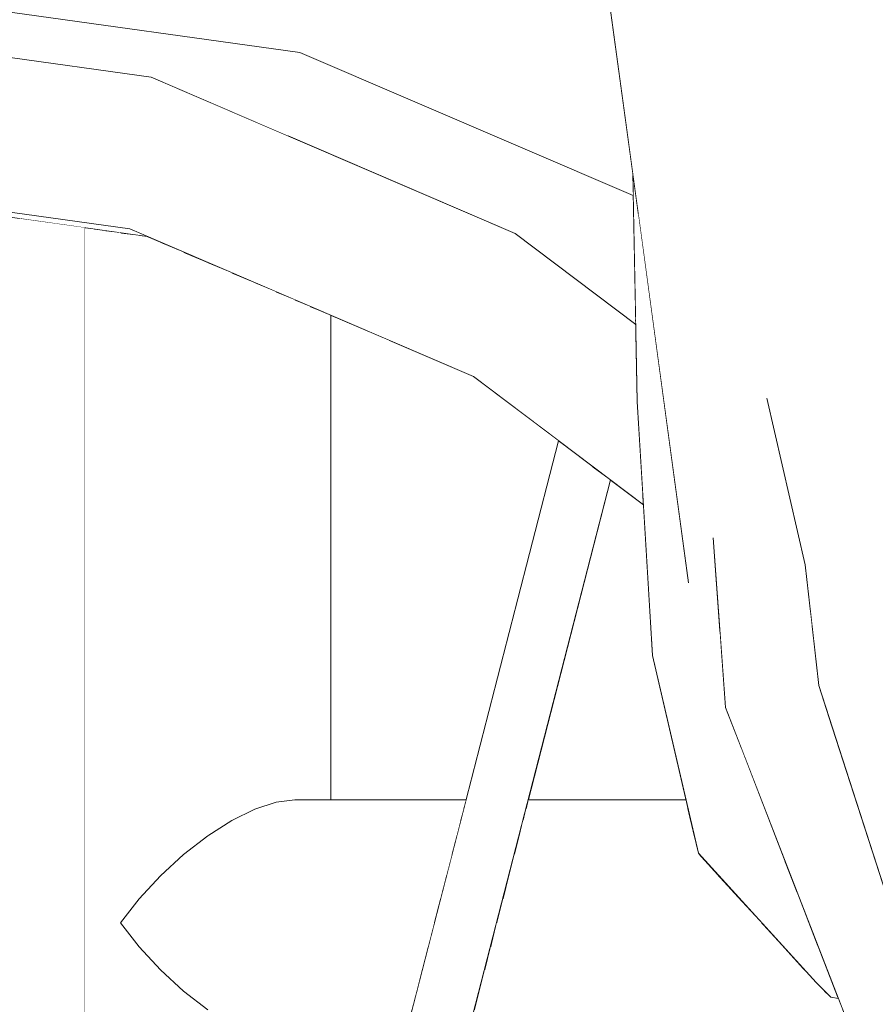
# Model space of a CAD drawing. Header units: millimetres. Extents: x 90539 to 127778, y -34922 to 14506.
# Tile 84 of 256: x 110624 to 110708, y 472 to 568. Entities that reach past the tile are written whole.
import ezdxf

# ---------------------------------------------------------------- set-up
doc = ezdxf.new("R2010")
doc.units = ezdxf.units.MM
doc.header["$MEASUREMENT"] = 0
doc.linetypes.add('Wipeout_Contour', pattern=[1000, 0, -1000])
for name, color, linetype in [('Nowe_A-Niepełnosprawni', 7, 'Continuous'), ('Nowe_A-Wymiary-Wewnętrzne', 7, 'Continuous'), ('Nowe_A-Wymiary-Zewnętrzne', 7, 'Continuous'), ('Nowe_A-Ściany-Działowe', 7, 'Continuous'), ('Nowe_Drzwi Archicad', 7, 'Continuous')]:
    doc.layers.add(name, color=color, linetype=linetype)
for name, color, linetype, lineweight in [('Nowe_A-Niepełnosprawni_Nr_pióra__4', 7, 'Continuous', 13), ('Nowe_A-Wymiary-Wewnętrzne_Nr_pióra__46', 5, 'Continuous', 15), ('Nowe_A-Wymiary-Zewnętrzne_Nr_pióra__46', 5, 'Continuous', 15)]:
    doc.layers.add(name, color=color, linetype=linetype, lineweight=lineweight)
for name, color, linetype, lineweight, true_color in [('Nowe_A-Wymiary-Wewnętrzne_Nr_pióra__45', 7, 'Continuous', 15, 0x40a5ff), ('Nowe_A-Wymiary-Wewnętrzne_Nr_pióra__85', 7, 'Continuous', 13, 0x80c2ff), ('Nowe_A-Wymiary-Zewnętrzne_Nr_pióra__45', 7, 'Continuous', 15, 0x40a5ff), ('Nowe_A-Wymiary-Zewnętrzne_Nr_pióra__85', 7, 'Continuous', 13, 0x80c2ff)]:
    doc.layers.add(name, color=color, linetype=linetype, lineweight=lineweight, true_color=true_color)
doc.styles.add('STYL_AUTOMATYCZNY_2', font='arial.ttf')
doc.dimstyles.new('STYL_AUTOMATYCZNY__1', dxfattribs={"dimtxt": 125, "dimasz": 47.5, "dimexe": 0.18, "dimexo": 20, "dimgap": 0, "dimtad": 1, "dimdec": 1, "dimlfac": 0.1, "dimzin": 0, "dimdsep": 46, "dimtxsty": 'STYL_AUTOMATYCZNY_2', "dimblk": 'ARROWHEAD_11', "dimblk1": 'ARROWHEAD_11', "dimblk2": 'ARROWHEAD_11', "dimcen": 0.09, "dimclrd": 256, "dimclre": 256, "dimclrt": 5, "dimadec": 1, "dimazin": 0, "dimtfac": 1, "dimtdec": 4, "dimtmove": 0, "dimatfit": 3, "dimfxl": 0, "dimtolj": 1, "dimtzin": 0, "dimarcsym": 0})

# ---------------------------------------------------------------- blocks, each defined once
blk = doc.blocks.new('ElemPrzekroju_23')
at = {"color": 254, "linetype": 'Wipeout_Contour', "lineweight": 0, "ltscale": 1769290.098916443}
blk.add_wipeout([(110492.087, 519.315), (110477.596, 502.497), (110477.596, 492.795), (110495.047, 513.049), (110526.371, 536.727), (110560.36, 551.308), (110595.707, 556.232), (110631.054, 551.308), (110665.043, 536.727), (110685.119, 521.552), (110684.579, 530.464), (110667.082, 543.69), (110632.094, 558.7), (110595.707, 563.768), (110559.32, 558.7), (110524.332, 543.69)], dxfattribs=at).dxf.layer = 'Nowe_A-Niepełnosprawni'
at = {"color": 254, "linetype": 'Wipeout_Contour', "lineweight": 0, "ltscale": 332137.429102}
blk.add_wipeout([(110711.082, 472.89), (110705.369, 469.55), (110717.991, 454.44)], dxfattribs=at).dxf.layer = 'Nowe_A-Niepełnosprawni'
at = {"color": 254, "linetype": 'Wipeout_Contour', "lineweight": 0, "ltscale": 442708.811153}
blk.add_wipeout([(110665.043, 536.727), (110668.616, 533.246), (110685.169, 520.734), (110685.119, 521.552)], dxfattribs=at).dxf.layer = 'Nowe_A-Niepełnosprawni'
at = {"color": 254, "linetype": 'Wipeout_Contour', "lineweight": 0, "ltscale": 553399.065828}
blk.add_wipeout([(110667.082, 543.69), (110684.579, 530.464), (110684.559, 530.8), (110684.421, 538.307), (110672.695, 547.171)], dxfattribs=at).dxf.layer = 'Nowe_A-Niepełnosprawni'
at = {"color": 254, "linetype": 'Wipeout_Contour', "lineweight": 0, "ltscale": 442626.474692}
blk.add_wipeout([(110680.186, 524.5), (110629.383, 327.102), (110631.504, 327.102), (110681.962, 523.158)], dxfattribs=at).dxf.layer = 'Nowe_A-Niepełnosprawni'
at = {"color": 254, "linetype": 'Wipeout_Contour', "lineweight": 0, "ltscale": 442605.142454}
blk.add_wipeout([(110631.054, 551.308), (110635.127, 547.613), (110668.616, 533.246), (110665.043, 536.727)], dxfattribs=at).dxf.layer = 'Nowe_A-Niepełnosprawni'
at = {"color": 254, "linetype": 'Wipeout_Contour', "lineweight": 0, "ltscale": 553246.315263}
blk.add_wipeout([(110677.662, 526.408), (110626.623, 328.097), (110628.044, 327.716), (110629.383, 327.102), (110680.186, 524.5)], dxfattribs=at).dxf.layer = 'Nowe_A-Niepełnosprawni'
at = {"color": 254, "linetype": 'Wipeout_Contour', "lineweight": 0, "ltscale": 442614.617959}
blk.add_wipeout([(110632.094, 558.7), (110667.082, 543.69), (110672.695, 547.171), (110637.207, 562.396)], dxfattribs=at).dxf.layer = 'Nowe_A-Niepełnosprawni'
at = {"color": 254, "linetype": 'Wipeout_Contour', "lineweight": 0, "ltscale": 442610.603259}
blk.add_wipeout([(110676.913, 526.974), (110625.923, 328.852), (110626.623, 328.097), (110677.662, 526.408)], dxfattribs=at).dxf.layer = 'Nowe_A-Niepełnosprawni'
at = {"color": 254, "linetype": 'Wipeout_Contour', "lineweight": 0, "ltscale": 442471.053142}
blk.add_wipeout([(110632.094, 558.7), (110637.207, 562.396), (110600.3, 567.536), (110595.707, 563.768)], dxfattribs=at).dxf.layer = 'Nowe_A-Niepełnosprawni'
at = {"color": 254, "linetype": 'Wipeout_Contour', "lineweight": 0, "ltscale": 442467.68287}
blk.add_wipeout([(110635.127, 547.613), (110631.054, 551.308), (110595.707, 556.232), (110600.3, 552.464)], dxfattribs=at).dxf.layer = 'Nowe_A-Niepełnosprawni'
at = {"color": 254, "linetype": 'Wipeout_Contour', "lineweight": 0, "ltscale": 442640.646823}
blk.add_wipeout([(110649.393, 491.769), (110667.852, 491.769), (110667.912, 492), (110651.212, 492)], dxfattribs=at).dxf.layer = 'Nowe_A-Niepełnosprawni'
at = {"color": 254, "linetype": 'Wipeout_Contour', "lineweight": 0, "ltscale": 442730.885529}
blk.add_wipeout([(110673.884, 491.769), (110689.37, 491.769), (110689.317, 492), (110673.943, 492)], dxfattribs=at).dxf.layer = 'Nowe_A-Niepełnosprawni'
at = {"color": 254, "linetype": 'Wipeout_Contour', "lineweight": 0, "ltscale": 442612.810187}
blk.add_wipeout([(110640.385, 473.333), (110642.726, 471.515), (110662.639, 471.515), (110663.108, 473.333)], dxfattribs=at).dxf.layer = 'Nowe_A-Niepełnosprawni'
at = {"color": 254, "linetype": 'Wipeout_Contour', "lineweight": 0, "ltscale": 664158.032752}
blk.add_wipeout([(110668.671, 471.515), (110704.607, 471.515), (110704.18, 472.615), (110703.439, 472.76), (110702.866, 473.333), (110669.139, 473.333)], dxfattribs=at).dxf.layer = 'Nowe_A-Niepełnosprawni'
at = {"color": 254, "linetype": 'Wipeout_Contour', "lineweight": 0, "ltscale": 442547.525556}
blk.add_wipeout([(110617.271, 595), (110614.442, 570), (110651.689, 564.812), (110657.966, 589.332)], dxfattribs=at).dxf.layer = 'Nowe_A-Niepełnosprawni'
at = {"color": 254, "linetype": 'Wipeout_Contour', "lineweight": 0, "ltscale": 442506.363911}
blk.add_wipeout([(110614.442, 550), (110636.832, 546.881), (110635.127, 547.613), (110614.442, 550.494)], dxfattribs=at).dxf.layer = 'Nowe_A-Niepełnosprawni'
at = {"color": 254, "linetype": 'Wipeout_Contour', "lineweight": 0, "ltscale": 442636.51309}
blk.add_wipeout([(110649.393, 491.769), (110647.319, 491.087), (110667.677, 491.087), (110667.852, 491.769)], dxfattribs=at).dxf.layer = 'Nowe_A-Niepełnosprawni'
at = {"color": 254, "linetype": 'Wipeout_Contour', "lineweight": 0, "ltscale": 442730.853333}
blk.add_wipeout([(110673.884, 491.769), (110673.708, 491.087), (110689.529, 491.087), (110689.37, 491.769)], dxfattribs=at).dxf.layer = 'Nowe_A-Niepełnosprawni'
at = {"color": 254, "linetype": 'Wipeout_Contour', "lineweight": 0, "ltscale": 442609.268403}
blk.add_wipeout([(110663.641, 475.408), (110638.134, 475.408), (110640.385, 473.333), (110663.108, 473.333)], dxfattribs=at).dxf.layer = 'Nowe_A-Niepełnosprawni'
at = {"color": 254, "linetype": 'Wipeout_Contour', "lineweight": 0, "ltscale": 553449.236483}
blk.add_wipeout([(110669.673, 475.408), (110669.139, 473.333), (110702.866, 473.333), (110702.01, 474.19), (110700.899, 475.408)], dxfattribs=at).dxf.layer = 'Nowe_A-Niepełnosprawni'
at = {"color": 254, "linetype": 'Wipeout_Contour', "lineweight": 0, "ltscale": 553365.188795}
blk.add_wipeout([(110651.689, 564.812), (110684.191, 550.868), (110684.156, 552.821), (110680.487, 579.67), (110657.966, 589.332)], dxfattribs=at).dxf.layer = 'Nowe_A-Niepełnosprawni'
at = {"color": 254, "linetype": 'Wipeout_Contour', "lineweight": 0, "ltscale": 442527.172703}
blk.add_wipeout([(110630.957, 547.7), (110630.726, 547.732), (110630.726, 347.516), (110630.957, 348.412)], dxfattribs=at).dxf.layer = 'Nowe_A-Niepełnosprawni'
at = {"color": 254, "linetype": 'Wipeout_Contour', "lineweight": 0, "ltscale": 553340.826074}
blk.add_wipeout([(110668.616, 533.246), (110660.404, 536.769), (110660.404, 492), (110667.912, 492), (110676.913, 526.974)], dxfattribs=at).dxf.layer = 'Nowe_A-Niepełnosprawni'
at = {"color": 254, "linetype": 'Wipeout_Contour', "lineweight": 0, "ltscale": 332124.835017}
blk.add_wipeout([(110702.279, 503.11), (110711.563, 474.26), (110707.766, 506.17)], dxfattribs=at).dxf.layer = 'Nowe_A-Niepełnosprawni'
at = {"color": 254, "linetype": 'Wipeout_Contour', "lineweight": 0, "ltscale": 442631.715872}
blk.add_wipeout([(110647.319, 491.087), (110645.067, 489.978), (110667.391, 489.978), (110667.677, 491.087)], dxfattribs=at).dxf.layer = 'Nowe_A-Niepełnosprawni'
at = {"color": 254, "linetype": 'Wipeout_Contour', "lineweight": 0, "ltscale": 442730.790986}
blk.add_wipeout([(110673.708, 491.087), (110673.423, 489.978), (110689.786, 489.978), (110689.529, 491.087)], dxfattribs=at).dxf.layer = 'Nowe_A-Niepełnosprawni'
at = {"color": 254, "linetype": 'Wipeout_Contour', "lineweight": 0, "ltscale": 442606.107373}
blk.add_wipeout([(110636.06, 477.659), (110638.134, 475.408), (110663.641, 475.408), (110664.221, 477.659)], dxfattribs=at).dxf.layer = 'Nowe_A-Niepełnosprawni'
at = {"color": 254, "linetype": 'Wipeout_Contour', "lineweight": 0, "ltscale": 442743.821039}
blk.add_wipeout([(110669.673, 475.408), (110700.899, 475.408), (110698.846, 477.659), (110670.252, 477.659)], dxfattribs=at).dxf.layer = 'Nowe_A-Niepełnosprawni'
at = {"color": 254, "linetype": 'Wipeout_Contour', "lineweight": 0, "ltscale": 442569.61278}
blk.add_wipeout([(110640.385, 473.333), (110640.385, 385.045), (110642.726, 394.142), (110642.726, 471.515)], dxfattribs=at).dxf.layer = 'Nowe_A-Niepełnosprawni'
at = {"color": 254, "linetype": 'Wipeout_Contour', "lineweight": 0, "ltscale": 553175.429308}
blk.add_wipeout([(110614.442, 570), (110614.442, 565.566), (110637.207, 562.396), (110650.544, 556.674), (110651.689, 564.812)], dxfattribs=at).dxf.layer = 'Nowe_A-Niepełnosprawni'
at = {"color": 254, "linetype": 'Wipeout_Contour', "lineweight": 0, "ltscale": 442529.010145}
blk.add_wipeout([(110631.64, 547.605), (110630.957, 547.7), (110630.957, 348.411), (110631.64, 351.065)], dxfattribs=at).dxf.layer = 'Nowe_A-Niepełnosprawni'
at = {"color": 254, "linetype": 'Wipeout_Contour', "lineweight": 0, "ltscale": 553421.713405}
blk.add_wipeout([(110681.962, 523.158), (110673.943, 492), (110689.317, 492), (110686.058, 506.06), (110685.169, 520.734)], dxfattribs=at).dxf.layer = 'Nowe_A-Niepełnosprawni'
at = {"color": 254, "linetype": 'Wipeout_Contour', "lineweight": 0, "ltscale": 442626.438815}
blk.add_wipeout([(110645.067, 489.978), (110642.726, 488.485), (110667.007, 488.485), (110667.391, 489.978)], dxfattribs=at).dxf.layer = 'Nowe_A-Niepełnosprawni'
at = {"color": 254, "linetype": 'Wipeout_Contour', "lineweight": 0, "ltscale": 442730.700932}
blk.add_wipeout([(110673.423, 489.978), (110673.039, 488.485), (110690.132, 488.485), (110689.786, 489.978)], dxfattribs=at).dxf.layer = 'Nowe_A-Niepełnosprawni'
at = {"color": 254, "linetype": 'Wipeout_Contour', "lineweight": 0, "ltscale": 442560.382944}
blk.add_wipeout([(110638.134, 475.408), (110638.134, 376.299), (110640.385, 385.045), (110640.385, 473.333)], dxfattribs=at).dxf.layer = 'Nowe_A-Niepełnosprawni'
at = {"layer": 'Nowe_A-Niepełnosprawni_Nr_pióra__4', "color": 7, "linetype": 'Continuous', "lineweight": 13}
for p, q in [((110637.207, 562.396), (110600.3, 567.536)), ((110630.726, 547.732), (110630.726, 347.516)), ((110640.385, 473.333), (110642.726, 471.515))]:
    blk.add_line(p, q, dxfattribs=at)
at = {"color": 254, "linetype": 'Wipeout_Contour', "lineweight": 0, "ltscale": 664035.309665}
blk.add_wipeout([(110650.544, 556.674), (110672.695, 547.171), (110684.273, 538.419), (110684.411, 538.888), (110684.191, 550.868), (110651.689, 564.812)], dxfattribs=at).dxf.layer = 'Nowe_A-Niepełnosprawni'
at = {"color": 254, "linetype": 'Wipeout_Contour', "lineweight": 0, "ltscale": 442532.614634}
blk.add_wipeout([(110631.64, 351.065), (110632.749, 355.373), (110632.749, 547.45), (110631.64, 547.605)], dxfattribs=at).dxf.layer = 'Nowe_A-Niepełnosprawni'
at = {"color": 254, "linetype": 'Wipeout_Contour', "lineweight": 0, "ltscale": 442620.884384}
blk.add_wipeout([(110640.385, 486.667), (110666.539, 486.667), (110667.007, 488.485), (110642.726, 488.485)], dxfattribs=at).dxf.layer = 'Nowe_A-Niepełnosprawni'
at = {"color": 254, "linetype": 'Wipeout_Contour', "lineweight": 0, "ltscale": 553421.768869}
blk.add_wipeout([(110673.039, 488.485), (110672.571, 486.667), (110690.63, 486.667), (110690.527, 486.78), (110690.132, 488.485)], dxfattribs=at).dxf.layer = 'Nowe_A-Niepełnosprawni'
at = {"layer": 'Nowe_A-Niepełnosprawni_Nr_pióra__4', "color": 7, "linetype": 'Continuous', "lineweight": 13}
blk.add_line((110614.442, 570), (110651.689, 564.812), dxfattribs=at)
at = {"color": 254, "linetype": 'Wipeout_Contour', "lineweight": 0, "ltscale": 442606.042337}
blk.add_wipeout([(110649.393, 541.493), (110649.393, 491.769), (110651.212, 492), (110651.212, 540.713)], dxfattribs=at).dxf.layer = 'Nowe_A-Niepełnosprawni'
at = {"color": 254, "linetype": 'Wipeout_Contour', "lineweight": 0, "ltscale": 332056.606245}
blk.add_wipeout([(110684.273, 538.419), (110684.421, 538.307), (110684.411, 538.888)], dxfattribs=at).dxf.layer = 'Nowe_A-Niepełnosprawni'
at = {"color": 254, "linetype": 'Wipeout_Contour', "lineweight": 0, "ltscale": 442615.265962}
blk.add_wipeout([(110640.385, 486.667), (110638.134, 484.592), (110666.005, 484.592), (110666.539, 486.667)], dxfattribs=at).dxf.layer = 'Nowe_A-Niepełnosprawni'
at = {"color": 254, "linetype": 'Wipeout_Contour', "lineweight": 0, "ltscale": 442732.087153}
blk.add_wipeout([(110672.037, 484.592), (110692.522, 484.592), (110690.63, 486.667), (110672.571, 486.667)], dxfattribs=at).dxf.layer = 'Nowe_A-Niepełnosprawni'
at = {"color": 254, "linetype": 'Wipeout_Contour', "lineweight": 0, "ltscale": 332084.703164}
blk.add_wipeout([(110678.336, 595.41), (110697.202, 531.11), (110704.98, 579.42)], dxfattribs=at).dxf.layer = 'Nowe_A-Niepełnosprawni'
at = {"color": 254, "linetype": 'Wipeout_Contour', "lineweight": 0, "ltscale": 442598.260406}
blk.add_wipeout([(110649.393, 541.493), (110647.319, 542.383), (110647.319, 491.087), (110649.393, 491.769)], dxfattribs=at).dxf.layer = 'Nowe_A-Niepełnosprawni'
at = {"color": 254, "linetype": 'Wipeout_Contour', "lineweight": 0, "ltscale": 442612.657932}
blk.add_wipeout([(110652.704, 540.072), (110651.212, 540.713), (110651.212, 492), (110652.704, 492)], dxfattribs=at).dxf.layer = 'Nowe_A-Niepełnosprawni'
at = {"color": 254, "linetype": 'Wipeout_Contour', "lineweight": 0, "ltscale": 332075.061938}
blk.add_wipeout([(110695.172, 486.76), (110686.058, 506.06), (110690.527, 486.78)], dxfattribs=at).dxf.layer = 'Nowe_A-Niepełnosprawni'
at = {"color": 254, "linetype": 'Wipeout_Contour', "lineweight": 0, "ltscale": 442609.799588}
blk.add_wipeout([(110636.06, 482.341), (110665.426, 482.341), (110666.005, 484.592), (110638.134, 484.592)], dxfattribs=at).dxf.layer = 'Nowe_A-Niepełnosprawni'
at = {"color": 254, "linetype": 'Wipeout_Contour', "lineweight": 0, "ltscale": 442734.878951}
blk.add_wipeout([(110672.037, 484.592), (110671.457, 482.341), (110694.576, 482.341), (110692.522, 484.592)], dxfattribs=at).dxf.layer = 'Nowe_A-Niepełnosprawni'
at = {"layer": 'Nowe_A-Niepełnosprawni_Nr_pióra__4', "color": 7, "linetype": 'Continuous', "lineweight": 13}
blk.add_line((110651.212, 492), (110649.393, 491.769), dxfattribs=at)
at = {"color": 254, "linetype": 'Wipeout_Contour', "lineweight": 0, "ltscale": 332154.536265}
blk.add_wipeout([(110704.98, 579.42), (110724.192, 555.98), (110721.222, 590.42)], dxfattribs=at).dxf.layer = 'Nowe_A-Niepełnosprawni'
at = {"color": 254, "linetype": 'Wipeout_Contour', "lineweight": 0, "ltscale": 442589.610164}
blk.add_wipeout([(110645.067, 489.978), (110647.319, 491.087), (110647.319, 542.383), (110645.067, 543.348)], dxfattribs=at).dxf.layer = 'Nowe_A-Niepełnosprawni'
at = {"color": 254, "linetype": 'Wipeout_Contour', "lineweight": 0, "ltscale": 442617.855003}
blk.add_wipeout([(110652.704, 492), (110653.813, 492), (110653.813, 539.597), (110652.704, 540.072)], dxfattribs=at).dxf.layer = 'Nowe_A-Niepełnosprawni'
at = {"color": 254, "linetype": 'Wipeout_Contour', "lineweight": 0, "ltscale": 442795.922103}
blk.add_wipeout([(110697.202, 531.11), (110691.976, 517.51), (110701.456, 510.282), (110700.928, 514.88)], dxfattribs=at).dxf.layer = 'Nowe_A-Niepełnosprawni'
at = {"color": 254, "linetype": 'Wipeout_Contour', "lineweight": 0, "ltscale": 442604.695591}
blk.add_wipeout([(110634.241, 480), (110664.823, 480), (110665.426, 482.341), (110636.06, 482.341)], dxfattribs=at).dxf.layer = 'Nowe_A-Niepełnosprawni'
at = {"color": 254, "linetype": 'Wipeout_Contour', "lineweight": 0, "ltscale": 442737.841124}
blk.add_wipeout([(110671.457, 482.341), (110670.855, 480), (110696.711, 480), (110694.576, 482.341)], dxfattribs=at).dxf.layer = 'Nowe_A-Niepełnosprawni'
at = {"layer": 'Nowe_A-Niepełnosprawni_Nr_pióra__4', "color": 7, "linetype": 'Continuous', "lineweight": 13}
blk.add_line((110649.393, 491.769), (110647.319, 491.087), dxfattribs=at)
at = {"color": 254, "linetype": 'Wipeout_Contour', "lineweight": 0, "ltscale": 332071.375006}
blk.add_wipeout([(110678.336, 595.41), (110691.976, 517.51), (110697.202, 531.11)], dxfattribs=at).dxf.layer = 'Nowe_A-Niepełnosprawni'
at = {"color": 254, "linetype": 'Wipeout_Contour', "lineweight": 0, "ltscale": 442580.424039}
blk.add_wipeout([(110642.726, 544.353), (110642.726, 488.485), (110645.067, 489.978), (110645.067, 543.348)], dxfattribs=at).dxf.layer = 'Nowe_A-Niepełnosprawni'
at = {"color": 254, "linetype": 'Wipeout_Contour', "lineweight": 0, "ltscale": 442621.434785}
blk.add_wipeout([(110653.813, 492), (110654.496, 492), (110654.496, 539.304), (110653.813, 539.597)], dxfattribs=at).dxf.layer = 'Nowe_A-Niepełnosprawni'
at = {"color": 254, "linetype": 'Wipeout_Contour', "lineweight": 0, "ltscale": 332121.809622}
blk.add_wipeout([(110707.766, 506.17), (110709.781, 526.56), (110700.928, 514.88)], dxfattribs=at).dxf.layer = 'Nowe_A-Niepełnosprawni'
at = {"color": 254, "linetype": 'Wipeout_Contour', "lineweight": 0, "ltscale": 442603.44918}
blk.add_wipeout([(110634.241, 480), (110636.06, 477.659), (110664.221, 477.659), (110664.823, 480)], dxfattribs=at).dxf.layer = 'Nowe_A-Niepełnosprawni'
at = {"color": 254, "linetype": 'Wipeout_Contour', "lineweight": 0, "ltscale": 442740.860416}
blk.add_wipeout([(110670.252, 477.659), (110698.846, 477.659), (110696.711, 480), (110670.855, 480)], dxfattribs=at).dxf.layer = 'Nowe_A-Niepełnosprawni'
at = {"layer": 'Nowe_A-Niepełnosprawni_Nr_pióra__4', "color": 7, "linetype": 'Continuous', "lineweight": 13}
blk.add_line((110647.319, 491.087), (110645.067, 489.978), dxfattribs=at)
at = {"color": 254, "linetype": 'Wipeout_Contour', "lineweight": 0, "ltscale": 332063.565815}
blk.add_wipeout([(110678.336, 595.41), (110689.579, 513.13), (110691.976, 517.51)], dxfattribs=at).dxf.layer = 'Nowe_A-Niepełnosprawni'
at = {"color": 254, "linetype": 'Wipeout_Contour', "lineweight": 0, "ltscale": 332115.885299}
blk.add_wipeout([(110704.98, 579.42), (110697.202, 531.11), (110709.781, 526.56)], dxfattribs=at).dxf.layer = 'Nowe_A-Niepełnosprawni'
at = {"color": 254, "linetype": 'Wipeout_Contour', "lineweight": 0, "ltscale": 442571.055094}
blk.add_wipeout([(110642.726, 544.353), (110640.385, 545.357), (110640.385, 486.667), (110642.726, 488.485)], dxfattribs=at).dxf.layer = 'Nowe_A-Niepełnosprawni'
at = {"color": 254, "linetype": 'Wipeout_Contour', "lineweight": 0, "ltscale": 442623.259767}
blk.add_wipeout([(110654.496, 492), (110654.726, 492), (110654.726, 539.205), (110654.496, 539.304)], dxfattribs=at).dxf.layer = 'Nowe_A-Niepełnosprawni'
at = {"color": 254, "linetype": 'Wipeout_Contour', "lineweight": 0, "ltscale": 332103.284734}
blk.add_wipeout([(110700.133, 483.044), (110697.852, 481.2), (110702.193, 477.735)], dxfattribs=at).dxf.layer = 'Nowe_A-Niepełnosprawni'
at = {"color": 254, "linetype": 'Wipeout_Contour', "lineweight": 0, "ltscale": 442551.692802}
blk.add_wipeout([(110638.134, 475.408), (110636.06, 477.659), (110636.06, 368.238), (110638.134, 376.299)], dxfattribs=at).dxf.layer = 'Nowe_A-Niepełnosprawni'
at = {"layer": 'Nowe_A-Niepełnosprawni_Nr_pióra__4', "color": 7, "linetype": 'Continuous', "lineweight": 13}
for p, q in [((110645.067, 489.978), (110642.726, 488.485)), ((110638.134, 475.408), (110640.385, 473.333))]:
    blk.add_line(p, q, dxfattribs=at)
at = {"color": 254, "linetype": 'Wipeout_Contour', "lineweight": 0, "ltscale": 442561.863423}
blk.add_wipeout([(110640.385, 545.357), (110638.134, 546.323), (110638.134, 484.592), (110640.385, 486.667)], dxfattribs=at).dxf.layer = 'Nowe_A-Niepełnosprawni'
at = {"color": 254, "linetype": 'Wipeout_Contour', "lineweight": 0, "ltscale": 442635.063568}
blk.add_wipeout([(110654.726, 492), (110660.404, 492), (110660.404, 536.769), (110654.726, 539.205)], dxfattribs=at).dxf.layer = 'Nowe_A-Niepełnosprawni'
at = {"color": 254, "linetype": 'Wipeout_Contour', "lineweight": 0, "ltscale": 332111.839918}
blk.add_wipeout([(110697.202, 531.11), (110700.928, 514.88), (110709.781, 526.56)], dxfattribs=at).dxf.layer = 'Nowe_A-Niepełnosprawni'
at = {"color": 254, "linetype": 'Wipeout_Contour', "lineweight": 0, "ltscale": 553470.421695}
blk.add_wipeout([(110692.76, 506.734), (110689.579, 513.13), (110695.172, 486.76), (110694.687, 497.081), (110693.178, 500.97)], dxfattribs=at).dxf.layer = 'Nowe_A-Niepełnosprawni'
at = {"color": 254, "linetype": 'Wipeout_Contour', "lineweight": 0, "ltscale": 442543.876053}
blk.add_wipeout([(110636.06, 477.659), (110634.241, 480), (110634.241, 361.172), (110636.06, 368.238)], dxfattribs=at).dxf.layer = 'Nowe_A-Niepełnosprawni'
at = {"layer": 'Nowe_A-Niepełnosprawni_Nr_pióra__4', "color": 7, "linetype": 'Continuous', "lineweight": 13}
for p, q in [((110654.726, 539.205), (110654.726, 492)), ((110651.212, 492), (110667.912, 492)), ((110642.726, 488.485), (110640.385, 486.667)), ((110636.06, 477.659), (110638.134, 475.408))]:
    blk.add_line(p, q, dxfattribs=at)
at = {"color": 254, "linetype": 'Wipeout_Contour', "lineweight": 0, "ltscale": 332133.366442}
blk.add_wipeout([(110709.781, 526.56), (110714.597, 524.33), (110704.98, 579.42)], dxfattribs=at).dxf.layer = 'Nowe_A-Niepełnosprawni'
at = {"color": 254, "linetype": 'Wipeout_Contour', "lineweight": 0, "ltscale": 553191.51486}
blk.add_wipeout([(110636.06, 482.341), (110638.134, 484.592), (110638.134, 546.323), (110636.832, 546.881), (110636.06, 546.989)], dxfattribs=at).dxf.layer = 'Nowe_A-Niepełnosprawni'
at = {"color": 254, "linetype": 'Wipeout_Contour', "lineweight": 0, "ltscale": 332077.489419}
blk.add_wipeout([(110689.579, 513.13), (110692.649, 508.259), (110691.976, 517.51)], dxfattribs=at).dxf.layer = 'Nowe_A-Niepełnosprawni'
at = {"color": 254, "linetype": 'Wipeout_Contour', "lineweight": 0, "ltscale": 332092.464539}
blk.add_wipeout([(110694.687, 497.081), (110695.172, 486.76), (110698.967, 486.051)], dxfattribs=at).dxf.layer = 'Nowe_A-Niepełnosprawni'
at = {"layer": 'Nowe_A-Niepełnosprawni_Nr_pióra__4', "color": 7, "linetype": 'Continuous', "lineweight": 13}
for p, q in [((110672.695, 547.171), (110637.207, 562.396)), ((110640.385, 486.667), (110638.134, 484.592))]:
    blk.add_line(p, q, dxfattribs=at)
at = {"color": 254, "linetype": 'Wipeout_Contour', "lineweight": 0, "ltscale": 332151.389116}
blk.add_wipeout([(110704.98, 579.42), (110718.245, 526.05), (110724.192, 555.98)], dxfattribs=at).dxf.layer = 'Nowe_A-Niepełnosprawni'
at = {"color": 254, "linetype": 'Wipeout_Contour', "lineweight": 0, "ltscale": 442545.399624}
blk.add_wipeout([(110636.06, 546.989), (110634.241, 547.242), (110634.241, 480), (110636.06, 482.341)], dxfattribs=at).dxf.layer = 'Nowe_A-Niepełnosprawni'
at = {"color": 254, "linetype": 'Wipeout_Contour', "lineweight": 0, "ltscale": 442821.397366}
blk.add_wipeout([(110693.178, 500.97), (110711.082, 472.89), (110710.124, 478.732), (110703.21, 500.217)], dxfattribs=at).dxf.layer = 'Nowe_A-Niepełnosprawni'
at = {"layer": 'Nowe_A-Niepełnosprawni_Nr_pióra__4', "color": 7, "linetype": 'Continuous', "lineweight": 13}
for p, q in [((110668.616, 533.246), (110635.127, 547.613)), ((110638.134, 484.592), (110636.06, 482.341))]:
    blk.add_line(p, q, dxfattribs=at)
at = {"color": 254, "linetype": 'Wipeout_Contour', "lineweight": 0, "ltscale": 332141.602265}
blk.add_wipeout([(110718.245, 526.05), (110704.98, 579.42), (110714.597, 524.33)], dxfattribs=at).dxf.layer = 'Nowe_A-Niepełnosprawni'
at = {"color": 254, "linetype": 'Wipeout_Contour', "lineweight": 0, "ltscale": 442537.847909}
blk.add_wipeout([(110632.749, 547.45), (110632.749, 355.373), (110634.241, 361.172), (110634.241, 547.242)], dxfattribs=at).dxf.layer = 'Nowe_A-Niepełnosprawni'
at = {"color": 254, "linetype": 'Wipeout_Contour', "lineweight": 0, "ltscale": 332112.586424}
blk.add_wipeout([(110711.082, 472.89), (110693.178, 500.97), (110705.369, 469.55)], dxfattribs=at).dxf.layer = 'Nowe_A-Niepełnosprawni'
at = {"layer": 'Nowe_A-Niepełnosprawni_Nr_pióra__4', "color": 7, "linetype": 'Continuous', "lineweight": 13}
for p, q in [((110635.127, 547.613), (110600.3, 552.464)), ((110614.442, 550), (110636.832, 546.881)), ((110625.923, 328.852), (110676.913, 526.974)), ((110631.504, 327.102), (110681.962, 523.158)), ((110636.06, 482.341), (110634.241, 480)), ((110634.241, 480), (110636.06, 477.659))]:
    blk.add_line(p, q, dxfattribs=at)
at = {"color": 254, "linetype": 'Wipeout_Contour', "lineweight": 0, "ltscale": 442804.09571}
blk.add_wipeout([(110701.601, 509.019), (110693.178, 500.97), (110703.21, 500.217), (110702.279, 503.11)], dxfattribs=at).dxf.layer = 'Nowe_A-Niepełnosprawni'
at = {"color": 254, "linetype": 'Wipeout_Contour', "lineweight": 0, "ltscale": 332093.383471}
blk.add_wipeout([(110697.852, 481.2), (110690.527, 486.78), (110702.01, 474.19)], dxfattribs=at).dxf.layer = 'Nowe_A-Niepełnosprawni'
at = {"color": 254, "linetype": 'Wipeout_Contour', "lineweight": 0, "ltscale": 332114.772344}
blk.add_wipeout([(110700.928, 514.88), (110702.279, 503.11), (110707.766, 506.17)], dxfattribs=at).dxf.layer = 'Nowe_A-Niepełnosprawni'
at = {"color": 254, "linetype": 'Wipeout_Contour', "lineweight": 0, "ltscale": 332074.340662}
blk.add_wipeout([(110695.172, 486.76), (110689.579, 513.13), (110686.058, 506.06)], dxfattribs=at).dxf.layer = 'Nowe_A-Niepełnosprawni'
at = {"layer": 'Nowe_A-Niepełnosprawni_Nr_pióra__4', "color": 7, "linetype": 'Continuous', "lineweight": 13}
blk.add_line((110673.943, 492), (110689.317, 492), dxfattribs=at)
at = {"color": 254, "linetype": 'Wipeout_Contour', "lineweight": 0, "ltscale": 332064.208689}
blk.add_wipeout([(110689.579, 513.13), (110684.65, 549.203), (110686.058, 506.06)], dxfattribs=at).dxf.layer = 'Nowe_A-Niepełnosprawni'
at = {"color": 254, "linetype": 'Wipeout_Contour', "lineweight": 0, "ltscale": 442792.791618}
blk.add_wipeout([(110691.976, 517.51), (110693.178, 500.97), (110701.601, 509.019), (110701.456, 510.282)], dxfattribs=at).dxf.layer = 'Nowe_A-Niepełnosprawni'
at = {"color": 254, "linetype": 'Wipeout_Contour', "lineweight": 0, "ltscale": 442796.057895}
blk.add_wipeout([(110698.967, 486.051), (110695.172, 486.76), (110697.852, 481.2), (110700.133, 483.044)], dxfattribs=at).dxf.layer = 'Nowe_A-Niepełnosprawni'
at = {"layer": 'Nowe_A-Niepełnosprawni_Nr_pióra__4', "color": 7, "linetype": 'Continuous', "lineweight": 13}
for q in [(110697.202, 531.11), (110702.279, 503.11)]:
    blk.add_line((110700.928, 514.88), q, dxfattribs=at)
at = {"color": 254, "linetype": 'Wipeout_Contour', "lineweight": 0, "ltscale": 442745.125527}
blk.add_wipeout([(110684.65, 549.203), (110684.156, 552.821), (110684.559, 530.8), (110686.058, 506.06)], dxfattribs=at).dxf.layer = 'Nowe_A-Niepełnosprawni'
at = {"color": 254, "linetype": 'Wipeout_Contour', "lineweight": 0, "ltscale": 332078.037182}
blk.add_wipeout([(110689.579, 513.13), (110692.76, 506.734), (110692.649, 508.259)], dxfattribs=at).dxf.layer = 'Nowe_A-Niepełnosprawni'
at = {"color": 254, "linetype": 'Wipeout_Contour', "lineweight": 0, "ltscale": 332086.606073}
blk.add_wipeout([(110697.852, 481.2), (110695.172, 486.76), (110690.527, 486.78)], dxfattribs=at).dxf.layer = 'Nowe_A-Niepełnosprawni'
at = {"layer": 'Nowe_A-Niepełnosprawni_Nr_pióra__4', "color": 7, "linetype": 'Continuous', "lineweight": 13}
for p, q in [((110678.336, 595.41), (110689.579, 513.13)), ((110651.689, 564.812), (110684.191, 550.868)), ((110684.559, 530.8), (110684.156, 552.821)), ((110684.421, 538.307), (110672.695, 547.171)), ((110685.169, 520.734), (110668.616, 533.246)), ((110684.559, 530.8), (110686.058, 506.06)), ((110693.178, 500.97), (110691.976, 517.51)), ((110686.058, 506.06), (110690.527, 486.78))]:
    blk.add_line(p, q, dxfattribs=at)
at = {"color": 254, "linetype": 'Wipeout_Contour', "lineweight": 0, "ltscale": 332106.126324}
blk.add_wipeout([(110702.01, 474.19), (110703.439, 472.76), (110697.852, 481.2)], dxfattribs=at).dxf.layer = 'Nowe_A-Niepełnosprawni'
at = {"color": 254, "linetype": 'Wipeout_Contour', "lineweight": 0, "ltscale": 553515.837515}
blk.add_wipeout([(110697.852, 481.2), (110703.439, 472.76), (110704.18, 472.615), (110704.135, 472.73), (110702.193, 477.735)], dxfattribs=at).dxf.layer = 'Nowe_A-Niepełnosprawni'
at = {"layer": 'Nowe_A-Niepełnosprawni_Nr_pióra__4', "color": 7, "linetype": 'Continuous', "lineweight": 13}
for p, q in [((110702.279, 503.11), (110711.563, 474.26)), ((110693.178, 500.97), (110705.369, 469.55)), ((110690.527, 486.78), (110702.01, 474.19)), ((110703.439, 472.76), (110702.01, 474.19)), ((110704.18, 472.615), (110703.439, 472.76))]:
    blk.add_line(p, q, dxfattribs=at)
blk = doc.blocks.new('ElemPrzekroju_25')
at = {"color": 254, "linetype": 'Wipeout_Contour', "lineweight": 0, "ltscale": 6815411.693442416}
blk.add_wipeout([(109677.596, 2540), (109677.596, 2100), (110477.596, 2100), (110477.596, 519.192), (110503.659, 549.441), (110520.596, 562.244), (110520.596, 2117), (111654.596, 2117), (111654.596, 0), (111973.096, 0), (111973.096, 2.454), (111943.064, 2.454), (111910.439, 86.95), (111909.096, 94.154), (111909.096, 204.5), (111973.096, 204.5), (111973.096, 205.5), (111908.096, 205.5), (111908.096, 228.486), (111870.919, 228.486), (111870.919, 232.26), (111870.919, 232.76), (111870.9, 257.123), (111870.919, 260.302), (111870.919, 477.41), (111870.9, 514.769), (111870.919, 548.644), (111870.919, 566.625), (111870.717, 573.907), (111870.151, 590.349), (111869.582, 605.282), (111868.945, 621.574), (111868.278, 635.364), (111867.533, 651.496), (111866.733, 666.912), (111866.461, 675.528), (111870.873, 676.728), (111870.915, 687.28), (111870.919, 691.976), (111870.919, 692.514), (111908.096, 692.514), (111908.096, 717), (111918.494, 749.19), (111892.431, 753.663), (111890.424, 755.43), (111889.484, 757.69), (111889.61, 759.495), (111889.688, 759.954), (111890.43, 764.326), (111895.669, 795.02), (111896.266, 798.519), (111897.035, 800.848), (111898.427, 802.307), (111900.877, 803.298), (111934.167, 797.718), (111933.999, 797.19), (111947.822, 839.983), (111973.271, 839.983), (111973.271, 840), (112527.596, 840), (112527.596, 2540)], dxfattribs=at).dxf.layer = 'Nowe_A-Ściany-Działowe'
blk = doc.blocks.new('ElemPrzekroju_26')
at = {"color": 254, "linetype": 'Wipeout_Contour', "lineweight": 0, "ltscale": 553140.952097}
blk.add_wipeout([(110630.726, 547.732), (110624.411, 548.611), (110624.411, 330), (110626.218, 330), (110630.726, 347.516)], dxfattribs=at).dxf.layer = 'Nowe_Drzwi Archicad'
blk = doc.blocks.new('*D714')
at = {"layer": 'Nowe_A-Wymiary-Wewnętrzne_Nr_pióra__45', "linetype": 'Continuous', "lineweight": 15, "true_color": 0x40a5ff}
for points in [[(116511.164, 900), (116512.116, 895.216), (116514.825, 891.161), (116518.881, 888.452), (116523.664, 887.5), (116528.448, 888.452), (116532.503, 891.161), (116535.213, 895.216), (116536.164, 900), (116535.213, 904.784), (116532.503, 908.839), (116528.448, 911.548), (116523.664, 912.5), (116518.881, 911.548), (116514.825, 908.839), (116512.116, 904.784)], [(116511.164, 0), (116512.116, -4.784), (116514.825, -8.839), (116518.881, -11.548), (116523.664, -12.5), (116528.448, -11.548), (116532.503, -8.839), (116535.213, -4.784), (116536.164, 0), (116535.213, 4.784), (116532.503, 8.839), (116528.448, 11.548), (116523.664, 12.5), (116518.881, 11.548), (116514.825, 8.839), (116512.116, 4.784)]]:
    blk.add_hatch(color=161, dxfattribs=at).paths.add_polyline_path(points)
at = {"layer": 'Nowe_A-Wymiary-Wewnętrzne_Nr_pióra__45', "color": 161, "linetype": 'Continuous', "lineweight": 15, "true_color": 0x40a5ff}
for centre in [(116523.664, 900), (116523.664, 0)]:
    blk.add_circle(centre, 12.5, dxfattribs=at)
at = {"layer": 'Nowe_A-Wymiary-Wewnętrzne_Nr_pióra__85', "color": 151, "linetype": 'Continuous', "lineweight": 13, "true_color": 0x80c2ff}
for p, q in [((116511.164, 900), (116476.789, 900)), ((116570.539, 900), (116536.164, 900)), ((116523.664, 12.5), (116523.664, 887.5)), ((116511.164, 0), (116476.789, 0)), ((116570.539, 0), (116536.164, 0)), ((116523.664, -25), (116523.664, -12.5))]:
    blk.add_line(p, q, dxfattribs=at)
at = {"layer": 'Nowe_A-Wymiary-Wewnętrzne_Nr_pióra__46', "color": 5, "lineweight": 15, "insert": (116498.664, 283.175), "char_height": 125, "attachment_point": 7, "rotation": 90, "style": 'STYL_AUTOMATYCZNY_2'}
blk.add_mtext('\\A1;{\\pql;\\fArial|b0|i0|c238|p0;\\W1.000000;90,0}', dxfattribs=at)
blk = doc.blocks.new('ARROWHEAD_11')
at = {"color": 0, "linetype": 'Continuous', "lineweight": 0}
blk.add_line((0, 0), (-1, 0), dxfattribs=at)
at = {"color": 0, "linetype": 'Continuous', "lineweight": 0, "const_width": 0.25, "flags": 128}
blk.add_lwpolyline([(-0.125, 0, 1), (0.125, 0, 1)], format="xyb", close=True, dxfattribs=at)
blk = doc.blocks.new('*D748')
at = {"layer": 'Nowe_A-Wymiary-Zewnętrzne_Nr_pióra__45', "linetype": 'Continuous', "lineweight": 15, "true_color": 0x40a5ff}
for points in [[(119375.127, 12845), (119376.079, 12840.216), (119378.788, 12836.161), (119382.844, 12833.452), (119387.627, 12832.5), (119392.411, 12833.452), (119396.466, 12836.161), (119399.176, 12840.216), (119400.127, 12845), (119399.176, 12849.784), (119396.466, 12853.839), (119392.411, 12856.548), (119387.627, 12857.5), (119382.844, 12856.548), (119378.788, 12853.839), (119376.079, 12849.784)], [(119375.127, -450), (119376.079, -454.784), (119378.788, -458.839), (119382.844, -461.548), (119387.627, -462.5), (119392.411, -461.548), (119396.466, -458.839), (119399.176, -454.784), (119400.127, -450), (119399.176, -445.216), (119396.466, -441.161), (119392.411, -438.452), (119387.627, -437.5), (119382.844, -438.452), (119378.788, -441.161), (119376.079, -445.216)]]:
    blk.add_hatch(color=161, dxfattribs=at).paths.add_polyline_path(points)
at = {"layer": 'Nowe_A-Wymiary-Zewnętrzne_Nr_pióra__45', "color": 161, "linetype": 'Continuous', "lineweight": 15, "true_color": 0x40a5ff}
for centre in [(119387.627, 12845), (119387.627, -450)]:
    blk.add_circle(centre, 12.5, dxfattribs=at)
at = {"layer": 'Nowe_A-Wymiary-Zewnętrzne_Nr_pióra__85', "color": 151, "linetype": 'Continuous', "lineweight": 13, "true_color": 0x80c2ff}
for p, q in [((119387.627, 12857.5), (119387.627, 12870)), ((119375.127, 12845), (119340.752, 12845)), ((119434.502, 12845), (119400.127, 12845)), ((119387.627, -437.5), (119387.627, 12832.5)), ((119375.127, -450), (119340.752, -450)), ((119434.502, -450), (119400.127, -450)), ((119387.627, -475), (119387.627, -462.5))]:
    blk.add_line(p, q, dxfattribs=at)
at = {"layer": 'Nowe_A-Wymiary-Zewnętrzne_Nr_pióra__46', "color": 5, "lineweight": 15, "insert": (119362.627, 5911.521), "char_height": 125, "attachment_point": 7, "rotation": 90, "style": 'STYL_AUTOMATYCZNY_2'}
blk.add_mtext('\\A1;{\\pql;\\fArial|b0|i0|c238|p0;\\W1.000000;1\xa0329,5}', dxfattribs=at)

msp = doc.modelspace()

# ---------------------------------------------------------------- block references
at = {"layer": 'Nowe_A-Niepełnosprawni', "lineweight": 0}
msp.add_blockref('ElemPrzekroju_23', (0, 0), dxfattribs=at)

# ---------------------------------------------------------------- next in the draw order: block references
at = {"layer": 'Nowe_A-Ściany-Działowe', "lineweight": 0}
msp.add_blockref('ElemPrzekroju_25', (0, 0), dxfattribs=at)

# ---------------------------------------------------------------- next in the draw order: block references
at = {"layer": 'Nowe_Drzwi Archicad', "lineweight": 0}
msp.add_blockref('ElemPrzekroju_26', (0, 0), dxfattribs=at)

# ---------------------------------------------------------------- next in the draw order: dimensions: what is measured, and where the dimension line sits
at = {"layer": 'Nowe_A-Wymiary-Wewnętrzne', "color": 151, "linetype": 'Continuous', "lineweight": 13, "true_color": 0x80c2ff}
dim = msp.add_linear_dim(base=(116523.664, 900), p1=(99177.598, 0), p2=(116907.598, 900), angle=90, dimstyle='STYL_AUTOMATYCZNY__1', dxfattribs=at)
dim.commit()
dim.dimension.update_dxf_attribs({"geometry": '*D714', "text_midpoint": (116436.164, 444.998), "dimtype": 160, "text_rotation": 90})
at = {"layer": 'Nowe_A-Wymiary-Zewnętrzne', "color": 151, "linetype": 'Continuous', "lineweight": 13, "true_color": 0x80c2ff}
dim = msp.add_linear_dim(base=(119387.627, 12845), p1=(95120.093, -450), p2=(98654.737, 12845), angle=90, dimstyle='STYL_AUTOMATYCZNY__1', dxfattribs=at)
dim.commit()
dim.dimension.update_dxf_attribs({"geometry": '*D748', "text_midpoint": (119300.127, 6192.642), "dimtype": 160, "text_rotation": 90})

doc.saveas('drawing.dxf')
